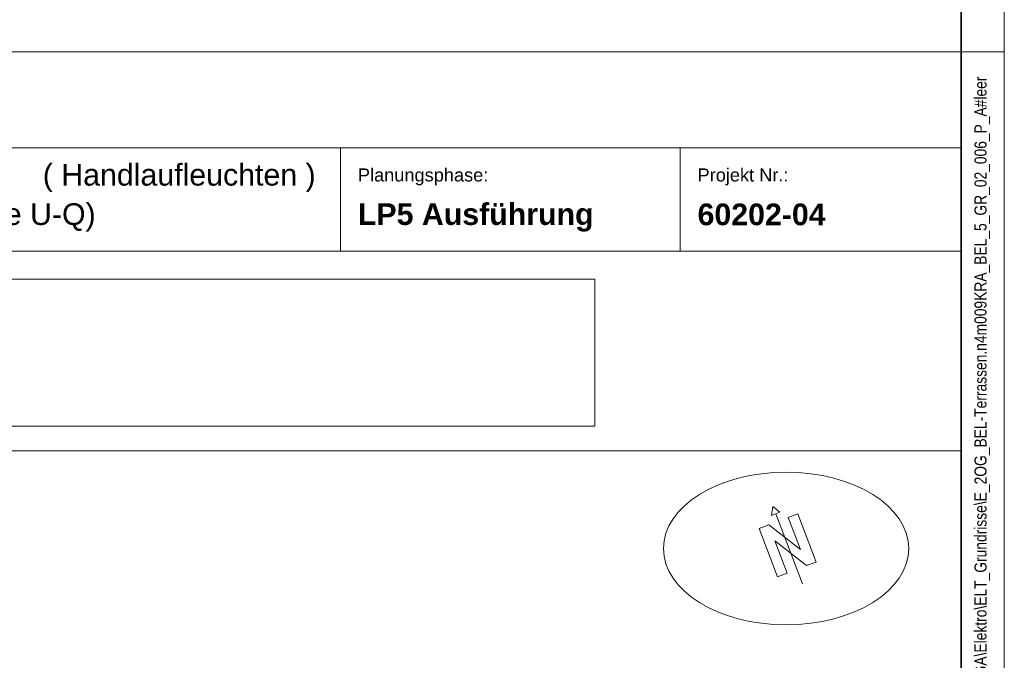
# Model space of a CAD drawing. Extents: x -743 to 300, y 62 to 1112.
# Tile 75 of 179: x 186 to 300, y 289 to 363. Entities that reach past the tile are written whole.
import ezdxf

# ---------------------------------------------------------------- set-up
doc = ezdxf.new("R2010")
doc.units = 0
doc.layers.get('0').update_dxf_attribs({"lineweight": 13})
for name, color, linetype, lineweight in [('iwb_Plankopf Linie', 7, 'Continuous', 13), ('iwb_Plankopf Rahmen', 7, 'Continuous', 35), ('iwb_Plankopf Text', 7, 'Continuous', 18), ('X_Bitmap', 7, 'Continuous', 13)]:
    doc.layers.add(name, color=color, linetype=linetype, lineweight=lineweight)
doc.layers.add('iwb_Plankopf_Nordpfeil_20-82 Grad', color=3, linetype='Continuous', lineweight=18, true_color=0x00ff00)
doc.layers.add('X_Geometrie', color=3, linetype='Continuous', lineweight=13, true_color=0x00ff00, plot=False)
doc.styles.add('Plankopf', font='arial.ttf')
doc.styles.get("Standard").update_dxf_attribs({"font": 'ARIALN.TTF'})
picture_1 = doc.add_image_def('image1.jfif', size_in_pixel=(600, 81))

# ---------------------------------------------------------------- blocks, each defined once
blk = doc.blocks.new('Blockreferenz-A06CPV7EL0')
at = {"color": 0, "lineweight": -2}
for p, q in [((273.51, 306.64), (273.35, 305.61)), ((273.51, 306.64), (274.32, 305.98)), ((273.35, 305.61), (274.32, 305.98)), ((273.83, 305.8), (276.93, 297.67)), ((276.4, 305.81), (275.28, 305.38)), ((275.28, 305.38), (276.4, 305.81)), ((276.7, 301.64), (275.28, 305.38)), ((278.53, 300.2), (276.4, 305.81)), ((273.03, 304.53), (271.91, 304.1)), ((271.91, 304.1), (274.04, 298.5)), ((273.03, 304.53), (276.7, 301.64)), ((275.17, 298.92), (273.74, 302.66)), ((277.41, 299.78), (273.74, 302.66)), ((278.53, 300.2), (277.41, 299.78)), ((277.41, 299.78), (278.53, 300.2)), ((274.04, 298.5), (275.17, 298.92))]:
    blk.add_line(p, q, dxfattribs=at)

msp = doc.modelspace()

# ---------------------------------------------------------------- linework, layer by layer
at = {"layer": 'iwb_Plankopf Linie', "lineweight": 18, "ltscale": 0.18}
msp.add_line((295.35, 359.43), (115.35, 359.43), dxfattribs=at)
at = {"layer": 'iwb_Plankopf Linie', "ltscale": 0.13}
for p, q in [((295.35, 67.43), (295.35, 359.43)), ((295.35, 348.27), (115.35, 348.27)), ((223.35, 336.27), (223.35, 348.27)), ((262.76, 336.27), (262.76, 348.27)), ((295.35, 336.27), (115.35, 336.27)), ((115.35, 313.11), (295.35, 313.11))]:
    msp.add_line(p, q, dxfattribs=at)
at = {"layer": 'iwb_Plankopf Rahmen', "ltscale": 0.35}
msp.add_line((295.35, 359.43), (295.35, 67.43), dxfattribs=at)
at = {"layer": 'iwb_Plankopf Rahmen', "color": 8, "lineweight": 5, "ltscale": 0.13, "true_color": 0x808080}
msp.add_line((300.35, 359.43), (295.35, 359.43), dxfattribs=at)
at = {"layer": 'iwb_Plankopf Rahmen', "color": 8, "lineweight": 13, "ltscale": 0.13, "true_color": 0x808080}
msp.add_lwpolyline([(300.35, 62.43), (-719.65, 62.43), (-719.65, 1112.43), (300.35, 1112.43), (300.35, 62.43)], close=True, dxfattribs=at)
at = {"layer": 'iwb_Plankopf Rahmen', "ltscale": 0.35}
msp.add_lwpolyline([(-699.65, 67.43), (-699.65, 1107.43), (295.35, 1107.43), (295.35, 67.43), (-599.65, 67.43), (-699.65, 67.43)], close=True, dxfattribs=at)
at = {"layer": 'X_Geometrie', "color": 6, "ltscale": 0.13, "true_color": 0xff00ff}
msp.add_ellipse((275.03, 301.77), major_axis=(14.23, 0), ratio=0.622642, dxfattribs=at)

# ---------------------------------------------------------------- block references
at = {"layer": 'iwb_Plankopf_Nordpfeil_20-82 Grad', "ltscale": 0.18}
msp.add_blockref('Blockreferenz-A06CPV7EL0', (0, 0), dxfattribs=at)

# ---------------------------------------------------------------- texts
at = {"layer": 'iwb_Plankopf Text', "ltscale": 0.18, "insert": (296.89, 74.51), "char_height": 1.4, "attachment_point": 1, "rotation": 90, "line_spacing_factor": 1.002}
msp.add_mtext('{\\fArial Narrow;\\\\srvnovamd01\\Nova_MD\\TGA\\60202 Pro Potsdam\\04 NB GES Krampnitz\\09 NOVA\\60202-04_AP_NB GES Krampnitz\\TGA\\Elektro\\ELT_Grundrisse\\E_2OG_BEL-Terrassen.n4m009KRA_BEL_5_GR_02_006_P_A#leer}', dxfattribs=at)
at = {"layer": 'iwb_Plankopf Text', "ltscale": 0.18, "insert": (220.45, 344.77), "char_height": 2.5172, "width": 55.3788, "attachment_point": 6, "style": 'Plankopf'}
msp.add_mtext('( Handlaufleuchten )', dxfattribs=at)
msp.add_mtext('( Handlaufleuchten )', dxfattribs=at)
at = {"layer": 'iwb_Plankopf Text', "ltscale": 0.18, "style": 'Plankopf'}
for s, insert, char_height, attachment_point, line_spacing_factor in [('Planungsphase:', (225.35, 345.88), 1.5105, 1, 0.970891), ('Projekt Nr.:', (264.76, 345.88), 1.5105, 1, 0.970891), ('\\fArial|b1|i0|c0|p34;Grundriss 2.Obergeschoss Teil 06\\fArial|b0|i0|c0|p34; (Achse U-Q)', (117.35, 340.19), 2.5172, 4, 0.996218), ('\\fArial|b1|i0|c0|p34;LP5 Ausführung', (225.35, 340.19), 2.5172, 4, 0.996218), ('\\fArial|b1|i0|c0|p34;60202-04', (264.76, 340.53), 2.5172, 4, 0.996218)]:
    msp.add_mtext(s, dxfattribs=dict(at, insert=insert, char_height=char_height, attachment_point=attachment_point, line_spacing_factor=line_spacing_factor))

# ---------------------------------------------------------------- pictures from other files: only their frames are drawn
at = {"layer": 'X_Bitmap', "ltscale": 0.13}
image = msp.add_image(picture_1, insert=(126.3, 315.96), size_in_units=(126.55, 17.08), dxfattribs=at)
image.dxf.flags = 7

doc.saveas('drawing.dxf')
